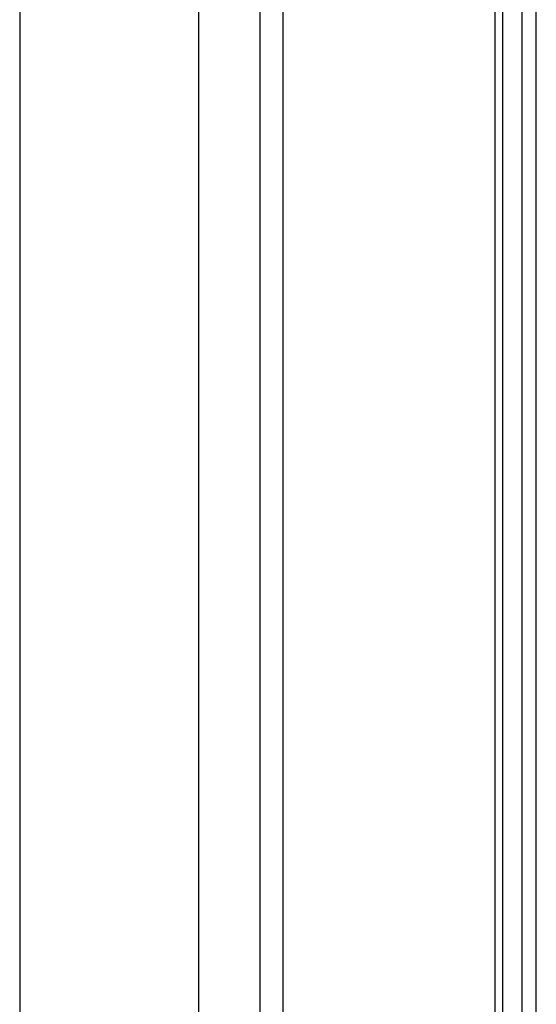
# Model space of a CAD drawing. Header units: millimetres. Extents: x 4904.09 to 4905.21, y 4759.5 to 4761.8.
# Tile 23 of 54: x 4904.8175 to 4904.8494, y 4760.1445 to 4760.2053. Entities that reach past the tile are written whole.
import ezdxf

# ---------------------------------------------------------------- set-up
doc = ezdxf.new("R2010")
doc.units = ezdxf.units.MM
doc.layers.add('SANINDUSA', color=3, linetype='Continuous')

msp = doc.modelspace()

# ---------------------------------------------------------------- linework, layer by layer
at = {"layer": 'SANINDUSA'}
for p, q in [((4904.817478, 4761.639269), (4904.817478, 4759.733269)), ((4904.828511, 4761.639269), (4904.828511, 4759.733269)), ((4904.832293, 4761.639269), (4904.832293, 4759.733269)), ((4904.833723, 4761.639269), (4904.833723, 4759.733269)), ((4904.84681, 4761.637978), (4904.84681, 4759.734547)), ((4904.847306, 4759.734638), (4904.847306, 4761.637899)), ((4904.848479, 4761.637269), (4904.848479, 4759.734638)), ((4904.849369, 4759.734638), (4904.849369, 4761.637269))]:
    msp.add_line(p, q, dxfattribs=at)

doc.saveas('drawing.dxf')
